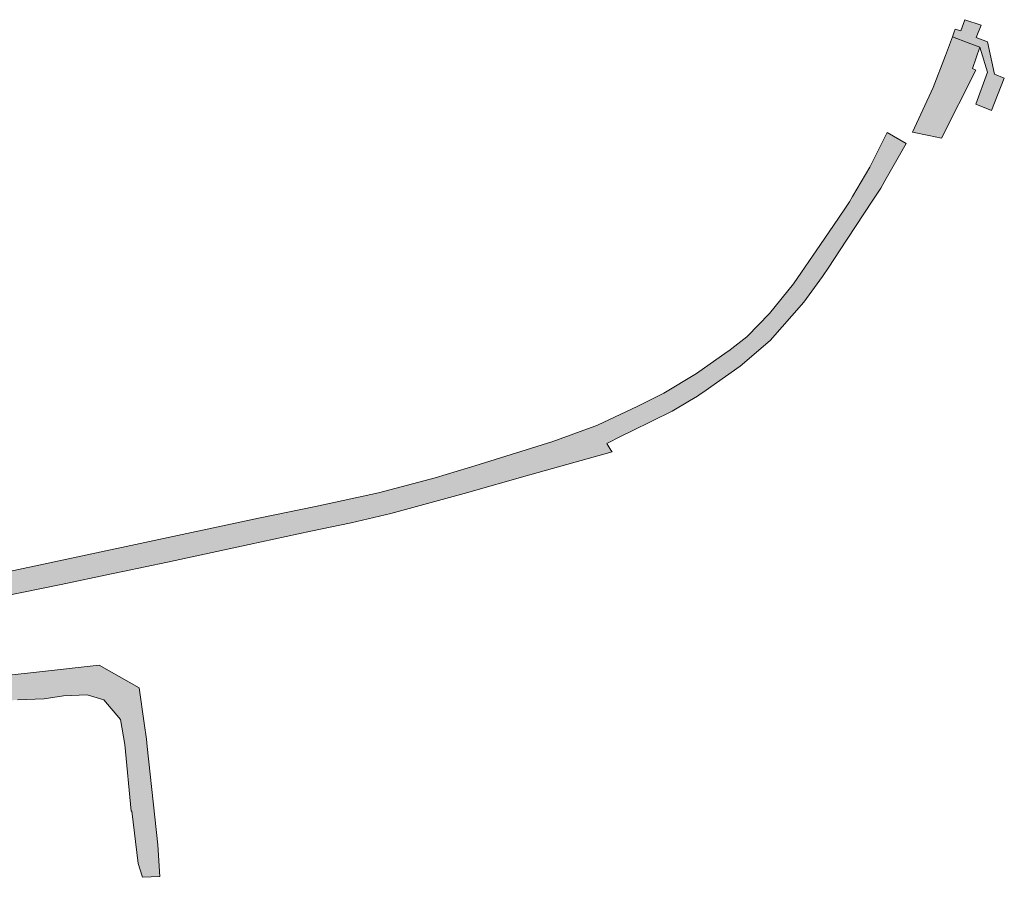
# Model space of a CAD drawing. Extents: x 97094 to 109644, y 463509 to 471969.
# Tile 97 of 256: x 103162 to 103332, y 467468 to 467616. Entities that reach past the tile are written whole.
import ezdxf

# ---------------------------------------------------------------- set-up
doc = ezdxf.new("R2010")
doc.units = 0
doc.layers.add('109 Onkruidbestrijding elementen', color=6, linetype='Continuous', lineweight=20, true_color=0xff00ff)

msp = doc.modelspace()

# ---------------------------------------------------------------- hatches: boundary and pattern name
at = {"layer": '109 Onkruidbestrijding elementen', "true_color": 0xff00ff}
for points in [[(103327.87, 467611.54), (103329.17, 467607.2), (103327.15, 467601.71), (103329.87, 467600.61), (103332.08, 467606.21), (103330.4, 467606.9), (103329.17, 467612.46), (103327.22, 467613.2), (103328.09, 467615.34), (103325.29, 467616.29), (103324.55, 467614.34), (103323.62, 467614.65), (103323.45, 467614.18), (103323.13, 467613.34), (103325.86, 467612.31), (103327.87, 467611.54)], [(103327.87, 467611.54), (103325.86, 467612.31), (103323.13, 467613.34), (103321.91, 467610.09), (103319.82, 467604.58), (103316.21, 467596.86), (103319.08, 467596.29), (103321.25, 467595.85), (103327.19, 467607.58), (103326.6, 467607.86), (103327.87, 467611.54)], [(103309.27, 467584.97), (103310.77, 467587.23), (103311.47, 467588.48), (103311.93, 467589.3), (103315.12, 467594.94), (103311.85, 467596.82), (103308.89, 467590.84), (103305.9, 467585.76), (103305.36, 467584.83), (103304.54, 467583.62), (103302.6, 467580.77), (103300.35, 467577.46), (103295.68, 467570.66), (103291.58, 467565.58), (103287.71, 467561.61), (103287.65, 467561.55), (103284.51, 467559.14), (103284.26, 467558.94), (103278.94, 467555.2), (103273.33, 467551.8), (103268.82, 467549.59), (103261.86, 467546.3), (103261.41, 467546.13), (103254.18, 467543.45), (103241.44, 467539.5), (103233.85, 467537.22), (103224.08, 467534.58), (103213.18, 467532.27), (103203.38, 467530.22), (103182.15, 467525.71), (103152.71, 467519.4), (103140.01, 467516.87), (103138.49, 467516.37), (103136.88, 467515.62), (103134.49, 467514.21), (103127.32, 467509.72), (103125.26, 467508.29), (103122.31, 467506.83), (103119.78, 467505.69), (103114.97, 467504.26), (103109.8, 467503.2), (103101.43, 467501.62), (103101.43, 467498.81), (103101.48, 467498.79), (103104.35, 467498.77), (103105.03, 467498.76), (103105.35, 467498.8), (103105.67, 467498.84), (103108.45, 467499.19), (103115.72, 467500.42), (103123.69, 467501.44), (103126.15, 467501.78), (103126.48, 467501.85), (103128.01, 467502.23), (103129.6, 467502.35), (103130.31, 467504.76), (103130.03, 467504.95), (103137.59, 467510.25), (103141.82, 467513.2), (103152.57, 467515.39), (103169.3, 467518.76), (103177.99, 467520.61), (103179.94, 467521.03), (103187.64, 467522.64), (103201.76, 467525.66), (103212.41, 467527.97), (103219.37, 467529.41), (103226.21, 467531.02), (103238.88, 467534.52), (103250.2, 467537.69), (103264.37, 467541.7), (103264.17, 467541.99), (103263.49, 467543.11), (103265.96, 467544.38), (103267.72, 467545.25), (103274.74, 467548.72), (103277.75, 467550.48), (103279.11, 467551.27), (103279.36, 467551.46), (103280.6, 467552.33), (103281.4, 467552.89), (103286.49, 467556.46), (103291.68, 467560.93), (103297.48, 467567.52), (103300.7, 467571.95), (103301.79, 467573.59), (103303.62, 467576.41), (103309.27, 467584.97)], [(103182.61, 467470.63), (103183.31, 467468.44), (103183.32, 467468.23), (103186.32, 467468.35), (103185.96, 467473.85), (103184.15, 467490.83), (103184.02, 467492.06), (103183.62, 467494.83), (103182.74, 467500.96), (103175.87, 467504.87), (103166.09, 467503.79), (103152.95, 467502.3), (103143.3, 467501.11), (103137.26, 467500.09), (103132.22, 467499.17), (103127.12, 467498.28), (103126.79, 467498.22), (103121.55, 467497.39), (103116.79, 467496.65), (103113.99, 467496.22), (103108.43, 467495.49), (103106.69, 467495.24), (103106.04, 467495.14), (103105.69, 467495.09), (103104.85, 467494.97), (103101.92, 467494.54), (103095.86, 467495.13), (103095.92, 467494.01), (103096.13, 467490.53), (103096.21, 467490.12), (103096.57, 467490.08), (103097.28, 467490.32), (103100.79, 467490.6), (103104.84, 467490.93), (103113.88, 467492.26), (103122.43, 467493.62), (103146.5, 467496.98), (103161.74, 467498.89), (103166.36, 467499.03), (103169.73, 467499.55), (103173.8, 467499.75), (103176.68, 467498.9), (103179.55, 467495.48), (103180.27, 467491.17), (103181.41, 467479.66), (103181.47, 467479.67), (103182.61, 467470.63)]]:
    msp.add_hatch(color=6, dxfattribs=at).paths.add_polyline_path(points)

# ---------------------------------------------------------------- linework, layer by layer
at = {"layer": '109 Onkruidbestrijding elementen', "color": 3, "true_color": 0x00ff00}
for points in [[(103327.87, 467611.54), (103329.17, 467607.2), (103327.15, 467601.71), (103329.87, 467600.61), (103332.08, 467606.21), (103330.4, 467606.9), (103329.17, 467612.46), (103327.22, 467613.2), (103328.09, 467615.34), (103325.29, 467616.29), (103324.55, 467614.34), (103323.62, 467614.65), (103323.45, 467614.18), (103323.13, 467613.34), (103325.86, 467612.31), (103327.87, 467611.54)], [(103327.87, 467611.54), (103325.86, 467612.31), (103323.13, 467613.34), (103321.91, 467610.09), (103319.82, 467604.58), (103316.21, 467596.86), (103319.08, 467596.29), (103321.25, 467595.85), (103327.19, 467607.58), (103326.6, 467607.86), (103327.87, 467611.54)]]:
    msp.add_lwpolyline(points, close=True, dxfattribs=at)
for points in [[(103152.57, 467515.39), (103169.3, 467518.76), (103177.99, 467520.61), (103179.94, 467521.03), (103187.64, 467522.64), (103201.76, 467525.66), (103212.41, 467527.97), (103219.37, 467529.41), (103226.21, 467531.02), (103238.88, 467534.52), (103250.2, 467537.69), (103264.37, 467541.7), (103264.17, 467541.99), (103263.49, 467543.11), (103265.96, 467544.38), (103267.72, 467545.25), (103274.74, 467548.72), (103277.75, 467550.48), (103279.11, 467551.27), (103279.36, 467551.46), (103280.6, 467552.33), (103281.4, 467552.89), (103286.49, 467556.46), (103291.68, 467560.93), (103297.48, 467567.52), (103300.7, 467571.95), (103301.79, 467573.59), (103303.62, 467576.41), (103309.27, 467584.97), (103309.27, 467584.97), (103310.77, 467587.23), (103311.47, 467588.48), (103311.93, 467589.3), (103315.12, 467594.94), (103311.85, 467596.82), (103308.89, 467590.84), (103305.9, 467585.76), (103305.36, 467584.83), (103304.54, 467583.62), (103302.6, 467580.77), (103300.35, 467577.46), (103295.68, 467570.66), (103291.58, 467565.58), (103287.71, 467561.61), (103287.65, 467561.55), (103284.51, 467559.14), (103284.26, 467558.94), (103278.94, 467555.2), (103273.33, 467551.8), (103268.82, 467549.59), (103261.86, 467546.3), (103261.41, 467546.13), (103254.18, 467543.45), (103241.44, 467539.5), (103233.85, 467537.22), (103224.08, 467534.58), (103213.18, 467532.27), (103203.38, 467530.22), (103182.15, 467525.71), (103152.71, 467519.4)], [(103161.74, 467498.89), (103166.36, 467499.03), (103169.73, 467499.55), (103173.8, 467499.75), (103176.68, 467498.9), (103179.55, 467495.48), (103180.27, 467491.17), (103181.41, 467479.66), (103181.47, 467479.67), (103182.61, 467470.63), (103182.61, 467470.63), (103183.31, 467468.44), (103183.32, 467468.23), (103186.32, 467468.35), (103185.96, 467473.85), (103184.15, 467490.83), (103184.02, 467492.06), (103183.62, 467494.83), (103182.74, 467500.96), (103175.87, 467504.87), (103166.09, 467503.79), (103152.95, 467502.3)]]:
    msp.add_lwpolyline(points, dxfattribs=at)

doc.saveas('drawing.dxf')
